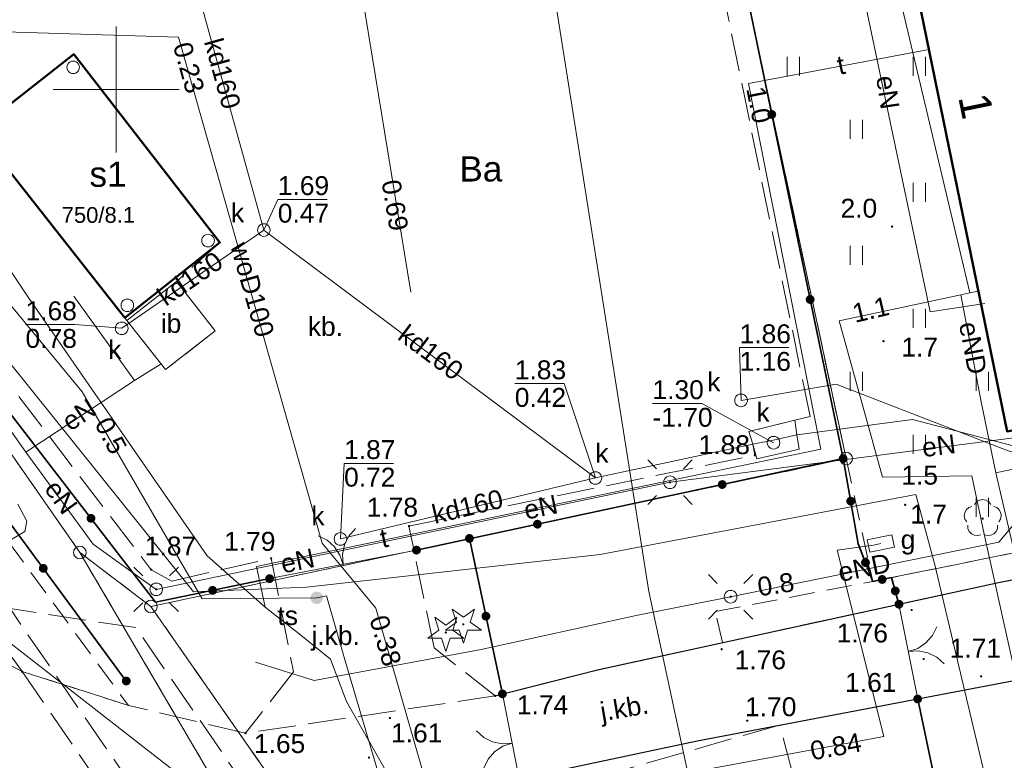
# Model space of a CAD drawing. Extents: x 5479252 to 5479673, y 5984576 to 5984875.
# Tile 18 of 36: x 5479396 to 5479435, y 5984723 to 5984753. Entities that reach past the tile are written whole.
import ezdxf
from ezdxf.enums import TextEntityAlignment as Align

# ---------------------------------------------------------------- set-up
doc = ezdxf.new("R2010")
doc.units = 0
for name, pattern in [('PRZER1-1', [1, 0.5, -0.5]), ('PRZER2-1', [1.5, 1, -0.5]), ('PRZER3-1', [2, 1.5, -0.5])]:
    doc.linetypes.add(name, pattern=pattern)
doc.layers.get('0').update_dxf_attribs({"linetype": 'CONTINUOUS'})
for name, color, linetype, lineweight in [('GEPADR_O', 7, 'CONTINUOUS', 18), ('GEPIPP', 7, 'CONTINUOUS', 18), ('GEPPGD', 7, 'CONTINUOUS', 18), ('GESBZO', 7, 'CONTINUOUS', 50), ('GESBZO_O', 7, 'CONTINUOUS', 50), ('GESDZI', 7, 'CONTINUOUS', 18), ('GESOZN', 7, 'CONTINUOUS', 18), ('GSLKBR', 7, 'CONTINUOUS', 18), ('GSLKOG', 7, 'CONTINUOUS', 35), ('GSLKRW', 7, 'CONTINUOUS', 25), ('GSPWPN', 7, 'CONTINUOUS', 13), ('GSPWPN_O', 7, 'CONTINUOUS', 13), ('GSPWPS', 7, 'CONTINUOUS', 13), ('GSPWPS_O', 7, 'CONTINUOUS', 13), ('GSSIIN', 7, 'CONTINUOUS', 18), ('GSSIIN_O', 7, 'CONTINUOUS', 18), ('GSSKOA', 7, 'CONTINUOUS', 18), ('GSSKOA_O', 7, 'CONTINUOUS', 18), ('GSSKOD', 7, 'CONTINUOUS', 18), ('GSSOTW', 7, 'CONTINUOUS', 18), ('GSSOTW_O', 7, 'CONTINUOUS', 18), ('GSSUTR', 7, 'CONTINUOUS', 18), ('GUPELA', 7, 'CONTINUOUS', 18), ('GUPIWZ', 7, 'CONTINUOUS', 18), ('GUPIWZ_O', 7, 'CONTINUOUS', 18), ('GUPPRZ_O', 7, 'CONTINUOUS', 18), ('GUSIKP', 7, 'CONTINUOUS', 18)]:
    doc.layers.add(name, color=color, linetype=linetype, lineweight=lineweight)
for name, color, linetype, lineweight, true_color in [('GESUZY', 7, 'CONTINUOUS', 18, 0x008000), ('GESUZY_O', 7, 'CONTINUOUS', 18, 0x008000), ('GSPRDI', 7, 'CONTINUOUS', 18, 0x008000), ('GSPRDL', 7, 'CONTINUOUS', 18, 0x008000), ('GULEPR', 1, 'CONTINUOUS', 18, 0xff0000), ('GULEPR_O', 1, 'CONTINUOUS', 18, 0xff0000), ('GULGPR', 7, 'CONTINUOUS', 18, 0xbfbf00), ('GULKPR', 7, 'CONTINUOUS', 18, 0x803300), ('GULKPR_O', 7, 'CONTINUOUS', 18, 0x803300), ('GULTPR', 7, 'CONTINUOUS', 18, 0xff9100), ('GULTPR_O', 7, 'CONTINUOUS', 18, 0xff9100), ('GULWPR', 5, 'CONTINUOUS', 18, 0x0000ff), ('GULWPR_O', 5, 'CONTINUOUS', 18, 0x0000ff), ('GUPGSG', 7, 'CONTINUOUS', 18, 0xbfbf00), ('GUPGSG_O', 7, 'CONTINUOUS', 18, 0xbfbf00), ('GUPKSD', 7, 'CONTINUOUS', 18, 0x803300), ('GUPKSD_O', 7, 'CONTINUOUS', 18, 0x803300), ('GUPTST', 7, 'CONTINUOUS', 18, 0xff9100), ('GUPTST_O', 7, 'CONTINUOUS', 18, 0xff9100), ('Ramka sekcyjna', 7, 'CONTINUOUS', 18, 0xa5007c)]:
    doc.layers.add(name, color=color, linetype=linetype, lineweight=lineweight, true_color=true_color)
doc.styles.add('Arial', font='arial.ttf')

# ---------------------------------------------------------------- blocks, each defined once
blk = doc.blocks.new('GSPRDI1')
blk.add_hatch(color=0).paths.add_polyline_path([(0, -0.045), (0.013906, -0.042798), (0.02645, -0.036406), (0.036406, -0.02645), (0.042798, -0.013906), (0.045, 0), (0.042798, 0.013906), (0.036406, 0.02645), (0.02645, 0.036406), (0.013906, 0.042798), (0, 0.045), (-0.013906, 0.042798), (-0.02645, 0.036406), (-0.036406, 0.02645), (-0.042798, 0.013906), (-0.045, 0), (-0.042798, -0.013906), (-0.036406, -0.02645), (-0.02645, -0.036406), (-0.013906, -0.042798)])
at = {"color": 0}
blk.add_lwpolyline([(0.272471, 0.088531), (0.713338, -0.231778), (0.168396, -0.231778), (0, -0.750048), (-0.168396, -0.231778), (-0.713338, -0.231778), (-0.272471, 0.088531), (-0.440867, 0.606801), (0, 0.286493), (0.440867, 0.606801)], close=True, dxfattribs=at)
blk = doc.blocks.new('GSPRDL1')
blk.add_hatch(color=0).paths.add_polyline_path([(0, -0.045), (0.013906, -0.042798), (0.02645, -0.036406), (0.036406, -0.02645), (0.042798, -0.013906), (0.045, 0), (0.042798, 0.013906), (0.036406, 0.02645), (0.02645, 0.036406), (0.013906, 0.042798), (0, 0.045), (-0.013906, 0.042798), (-0.02645, 0.036406), (-0.036406, 0.02645), (-0.042798, 0.013906), (-0.045, 0), (-0.042798, -0.013906), (-0.036406, -0.02645), (-0.02645, -0.036406), (-0.013906, -0.042798)])
at = {"color": 0}
for points in [[(-0.635969, -0.134326), (-0.70458, -0.024001), (-0.731429, 0.103115), (-0.713292, 0.231763), (-0.652348, 0.346501), (-0.55591, 0.433559), (-0.435555, 0.482485)], [(-0.324277, 0.563333), (-0.240553, 0.662679), (-0.127956, 0.727494), (0, 0.75), (0.127956, 0.727494), (0.240553, 0.662679), (0.324277, 0.563333)], [(0.435555, 0.482485), (0.55591, 0.433559), (0.652348, 0.346501), (0.713292, 0.231763), (0.731429, 0.103115), (0.70458, -0.024001), (0.635969, -0.134326)], [(-0.068773, -0.646351), (-0.194901, -0.677512), (-0.324092, -0.663766), (-0.440839, -0.606763), (-0.531129, -0.513345), (-0.584125, -0.394725), (-0.593465, -0.265141)], [(0.593465, -0.265141), (0.584125, -0.394725), (0.531129, -0.513345), (0.440839, -0.606763), (0.324092, -0.663766), (0.194901, -0.677512), (0.068773, -0.646351)]]:
    blk.add_lwpolyline(points, dxfattribs=at)
blk = doc.blocks.new('GUPGSG1')
at = {"color": 0}
blk.add_lwpolyline([(-0.5, -0.25), (-0.5, 0.25), (0.5, 0.25), (0.5, -0.25)], close=True, dxfattribs=at)
blk = doc.blocks.new('GUPKSD1_1')
at = {"color": 0}
blk.add_lwpolyline([(0, 0.25), (0.064705, 0.241481), (0.125, 0.216506), (0.176777, 0.176777), (0.216506, 0.125), (0.241481, 0.064705), (0.25, 0), (0.241481, -0.064705), (0.216506, -0.125), (0.176777, -0.176777), (0.125, -0.216506), (0.064705, -0.241481), (0, -0.25), (-0.064705, -0.241481), (-0.125, -0.216506), (-0.176777, -0.176777), (-0.216506, -0.125), (-0.241481, -0.064705), (-0.25, 0), (-0.241481, 0.064705), (-0.216506, 0.125), (-0.176777, 0.176777), (-0.125, 0.216506), (-0.064705, 0.241481)], close=True, dxfattribs=at)
blk = doc.blocks.new('GUPIWZ1_1')
at = {"color": 0}
blk.add_lwpolyline([(0, 0.25), (0.064705, 0.241481), (0.125, 0.216506), (0.176777, 0.176777), (0.216506, 0.125), (0.241481, 0.064705), (0.25, 0), (0.241481, -0.064705), (0.216506, -0.125), (0.176777, -0.176777), (0.125, -0.216506), (0.064705, -0.241481), (0, -0.25), (-0.064705, -0.241481), (-0.125, -0.216506), (-0.176777, -0.176777), (-0.216506, -0.125), (-0.241481, -0.064705), (-0.25, 0), (-0.241481, 0.064705), (-0.216506, 0.125), (-0.176777, 0.176777), (-0.125, 0.216506), (-0.064705, 0.241481)], close=True, dxfattribs=at)
blk = doc.blocks.new('GUPTST1')
blk.add_hatch(color=0).paths.add_polyline_path([(-0.25, 0), (-0.241481, -0.064705), (-0.216506, -0.125), (-0.176777, -0.176777), (-0.125, -0.216506), (-0.064705, -0.241481), (0, -0.25), (0.064705, -0.241481), (0.125, -0.216506), (0.176777, -0.176777), (0.216506, -0.125), (0.241481, -0.064705), (0.25, 0), (0.241481, 0.064705), (0.216506, 0.125), (0.176777, 0.176777), (0.125, 0.216506), (0.064705, 0.241481), (0, 0.25), (-0.064705, 0.241481), (-0.125, 0.216506), (-0.176777, 0.176777), (-0.216506, 0.125), (-0.241481, 0.064705)])
blk = doc.blocks.new('GEPPGD1_1')
at = {"color": 0}
blk.add_lwpolyline([(0, 0.25), (0.077254, 0.237764), (0.146946, 0.202254), (0.202254, 0.146946), (0.237764, 0.077254), (0.25, 0), (0.237764, -0.077254), (0.202254, -0.146946), (0.146946, -0.202254), (0.077254, -0.237764), (0, -0.25), (-0.077254, -0.237764), (-0.146946, -0.202254), (-0.202254, -0.146946), (-0.237764, -0.077254), (-0.25, 0), (-0.237764, 0.077254), (-0.202254, 0.146946), (-0.146946, 0.202254), (-0.077254, 0.237764)], close=True, dxfattribs=at)
blk = doc.blocks.new('GSPWPS1')
blk.add_hatch(color=0).paths.add_polyline_path([(-0.045, 0), (-0.043467, -0.011647), (-0.038971, -0.0225), (-0.03182, -0.03182), (-0.0225, -0.038971), (-0.011647, -0.043467), (0, -0.045), (0.011647, -0.043467), (0.0225, -0.038971), (0.03182, -0.03182), (0.038971, -0.0225), (0.043467, -0.011647), (0.045, 0), (0.043467, 0.011647), (0.038971, 0.0225), (0.03182, 0.03182), (0.0225, 0.038971), (0.011647, 0.043467), (0, 0.045), (-0.011647, 0.043467), (-0.0225, 0.038971), (-0.03182, 0.03182), (-0.038971, 0.0225), (-0.043467, 0.011647)])
blk = doc.blocks.new('GSPWPN1')
blk.add_hatch(color=0).paths.add_polyline_path([(-0.045, 0), (-0.043467, -0.011647), (-0.038971, -0.0225), (-0.03182, -0.03182), (-0.0225, -0.038971), (-0.011647, -0.043467), (0, -0.045), (0.011647, -0.043467), (0.0225, -0.038971), (0.03182, -0.03182), (0.038971, -0.0225), (0.043467, -0.011647), (0.045, 0), (0.043467, 0.011647), (0.038971, 0.0225), (0.03182, 0.03182), (0.0225, 0.038971), (0.011647, 0.043467), (0, 0.045), (-0.011647, 0.043467), (-0.0225, 0.038971), (-0.03182, 0.03182), (-0.038971, 0.0225), (-0.043467, 0.011647)])
blk = doc.blocks.new('GSLKOG1')
blk.add_hatch(color=0).paths.add_polyline_path([(-0.175, 0), (-0.169037, -0.045293), (-0.151554, -0.0875), (-0.123744, -0.123744), (-0.0875, -0.151554), (-0.045293, -0.169037), (0, -0.175), (0.045293, -0.169037), (0.0875, -0.151554), (0.123744, -0.123744), (0.151554, -0.0875), (0.169037, -0.045293), (0.175, 0), (0.169037, 0.045293), (0.151554, 0.0875), (0.123744, 0.123744), (0.0875, 0.151554), (0.045293, 0.169037), (0, 0.175), (-0.045293, 0.169037), (-0.0875, 0.151554), (-0.123744, 0.123744), (-0.151554, 0.0875), (-0.169037, 0.045293)])
blk = doc.blocks.new('KOLO')
blk.add_hatch(color=0).paths.add_polyline_path([(-0.175, 0), (-0.169037, -0.045293), (-0.151554, -0.0875), (-0.123744, -0.123744), (-0.0875, -0.151554), (-0.045293, -0.169037), (0, -0.175), (0.045293, -0.169037), (0.0875, -0.151554), (0.123744, -0.123744), (0.151554, -0.0875), (0.169037, -0.045293), (0.175, 0), (0.169037, 0.045293), (0.151554, 0.0875), (0.123744, 0.123744), (0.0875, 0.151554), (0.045293, 0.169037), (0, 0.175), (-0.045293, 0.169037), (-0.0875, 0.151554), (-0.123744, 0.123744), (-0.151554, 0.0875), (-0.169037, 0.045293)])
blk = doc.blocks.new('GSLKBR1')
at = {"color": 0}
for points in [[(1.299038, 0.75), (1.06066, 0.43934), (0.75, 0.200962), (0.388229, 0.051111), (0, 0)], [(0, 0), (0.388229, -0.051111), (0.75, -0.200962), (1.06066, -0.43934), (1.299038, -0.75)]]:
    blk.add_lwpolyline(points, dxfattribs=at)
blk = doc.blocks.new('GUPELA1')
at = {"color": 0}
blk.add_lwpolyline([(0, 0.25), (0.064705, 0.241481), (0.125, 0.216506), (0.176777, 0.176777), (0.216506, 0.125), (0.241481, 0.064705), (0.25, 0), (0.241481, -0.064705), (0.216506, -0.125), (0.176777, -0.176777), (0.125, -0.216506), (0.064705, -0.241481), (0, -0.25), (-0.064705, -0.241481), (-0.125, -0.216506), (-0.176777, -0.176777), (-0.216506, -0.125), (-0.241481, -0.064705), (-0.25, 0), (-0.241481, 0.064705), (-0.216506, 0.125), (-0.176777, 0.176777), (-0.125, 0.216506), (-0.064705, 0.241481)], close=True, dxfattribs=at)
blk = doc.blocks.new('GUPELA2')
blk.add_hatch(color=0).paths.add_polyline_path([(-0.001087, 0.044987), (0.011881, 0.043403), (0.021281, 0.03965), (0.030065, 0.033482), (0.038133, 0.023893), (0.043117, 0.012881), (0.044986, 0.001113), (0.044323, -0.007777), (0.040557, -0.019497), (0.033417, -0.030138), (0.024849, -0.037517), (0.013788, -0.042836), (0.002013, -0.044955), (-0.00982, -0.043916), (-0.020466, -0.040077), (-0.029541, -0.033946), (-0.036867, -0.025804), (-0.04187, -0.01649), (-0.04461, -0.005909), (-0.044532, 0.006476), (-0.041285, 0.017903), (-0.034764, 0.028574), (-0.024479, 0.03776), (-0.013449, 0.042943)])
at = {"color": 0}
for points in [[(-0.883883, 0.883883), (-0.53033, 0.53033)], [(0.883883, 0.883883), (0.53033, 0.53033)], [(-0.883883, -0.883883), (-0.53033, -0.53033)], [(0.883883, -0.883883), (0.53033, -0.53033)]]:
    blk.add_lwpolyline(points, dxfattribs=at)
blk = doc.blocks.new('GEPIPP1')
at = {"color": 0}
blk.add_lwpolyline([(0, 0.25), (0.064705, 0.241481), (0.125, 0.216506), (0.176777, 0.176777), (0.216506, 0.125), (0.241481, 0.064705), (0.25, 0), (0.241481, -0.064705), (0.216506, -0.125), (0.176777, -0.176777), (0.125, -0.216506), (0.064705, -0.241481), (0, -0.25), (-0.064705, -0.241481), (-0.125, -0.216506), (-0.176777, -0.176777), (-0.216506, -0.125), (-0.241481, -0.064705), (-0.25, 0), (-0.241481, 0.064705), (-0.216506, 0.125), (-0.176777, 0.176777), (-0.125, 0.216506), (-0.064705, 0.241481)], close=True, dxfattribs=at)
blk = doc.blocks.new('GSSUTR1')
at = {"color": 0}
for points in [[(-0.25666, 0.36165), (-0.25666, -0.38835)], [(0.24334, -0.38835), (0.24334, 0.36165)]]:
    blk.add_lwpolyline(points, dxfattribs=at)

msp = doc.modelspace()

# ---------------------------------------------------------------- linework, layer by layer
at = {"layer": 'GESBZO', "color": 18, "linetype": 'Continuous', "lineweight": 50, "true_color": 0x0a0909, "elevation": 10.18}
for points in [[(5479440.32, 5984759.06), (5479444.58, 5984738.33), (5479435.36, 5984736.43), (5479429.96, 5984762.78), (5479439.18, 5984764.67)], [(5479394.47, 5984748.38), (5479398.32, 5984751.4), (5479404.12, 5984743.93), (5479400.34, 5984740.94)]]:
    msp.add_lwpolyline(points, close=True, dxfattribs=at)
at = {"layer": 'GESDZI', "color": 7, "linetype": 'Continuous', "lineweight": 18, "elevation": 10.22}
for points in [[(5479273.762, 5984868.57), (5479320.29, 5984807.58), (5479327.4, 5984798.78), (5479371.87, 5984740.74), (5479381.2, 5984727.47), (5479386.65, 5984719.71), (5479389.33, 5984715.73), (5479400.95, 5984692.74), (5479407, 5984674.47), (5479410.75, 5984650.74), (5479427.24, 5984651.75), (5479434.07, 5984654.6), (5479423.55, 5984689.01), (5479398.56, 5984731.62), (5479385.3, 5984750.66), (5479340.75, 5984808.64), (5479333.8, 5984817.55), (5479294.424, 5984868.57)], [(5479294.827, 5984868.57), (5479333.8, 5984817.55), (5479340.75, 5984808.64), (5479385.3, 5984750.66), (5479398.56, 5984731.62), (5479401.38, 5984729.48), (5479428.97, 5984735.35), (5479418.42, 5984784.61), (5479593.87, 5984758.28), (5479609.91, 5984691.17), (5479671.413, 5984704.239)]]:
    msp.add_lwpolyline(points, dxfattribs=at)
for points in [[(5479609.91, 5984691.17), (5479593.87, 5984758.28), (5479418.42, 5984784.61), (5479428.97, 5984735.35), (5479401.38, 5984729.48), (5479424.55, 5984696.25), (5479434.07, 5984654.6)], [(5479424.55, 5984696.25), (5479401.38, 5984729.48), (5479398.56, 5984731.62), (5479423.55, 5984689.01), (5479434.07, 5984654.6)]]:
    msp.add_lwpolyline(points, close=True, dxfattribs=at)
at = {"layer": 'GESOZN', "color": 7, "linetype": 'Continuous', "lineweight": 18, "elevation": 10.1}
msp.add_lwpolyline([(5479294.827, 5984868.57), (5479333.8, 5984817.55), (5479340.75, 5984808.64), (5479385.3, 5984750.66), (5479398.56, 5984731.62), (5479401.38, 5984729.48), (5479424.55, 5984696.25), (5479434.07, 5984654.6), (5479444.46, 5984645.11), (5479448.686, 5984575.772)], dxfattribs=at)
at = {"layer": 'GESUZY', "color": 96, "linetype": 'PRZER1-1', "lineweight": 18, "true_color": 0x008000, "elevation": 10.08}
msp.add_lwpolyline([(5479270.86, 5984868.57), (5479272.39, 5984866.58), (5479287, 5984847.58), (5479334.11, 5984786.33), (5479368.08, 5984739.57), (5479377.78, 5984726.22), (5479383.9, 5984717.81), (5479394.81, 5984702.78), (5479405.9, 5984676.03), (5479409.718, 5984656.12), (5479410.75, 5984650.74), (5479427.24, 5984651.75), (5479434.07, 5984654.6), (5479423.55, 5984689.01), (5479398.56, 5984731.62), (5479385.3, 5984750.66), (5479382.41, 5984754.43), (5479340.75, 5984808.64), (5479333.8, 5984817.55), (5479329.027, 5984823.798), (5479294.827, 5984868.57)], dxfattribs=at)
for points in [[(5479609.91, 5984691.17), (5479593.87, 5984758.28), (5479487.419, 5984774.255), (5479418.42, 5984784.61), (5479423.04, 5984763.03), (5479428.97, 5984735.35), (5479401.38, 5984729.48), (5479424.55, 5984696.25), (5479434.07, 5984654.6)], [(5479382.41, 5984754.43), (5479423.04, 5984763.03), (5479428.97, 5984735.35), (5479401.38, 5984729.48), (5479398.56, 5984731.62), (5479385.3, 5984750.66)], [(5479424.55, 5984696.25), (5479401.38, 5984729.48), (5479398.56, 5984731.62), (5479423.55, 5984689.01), (5479434.07, 5984654.6)]]:
    msp.add_lwpolyline(points, close=True, dxfattribs=at)
at = {"layer": 'GSLKBR', "color": 7, "linetype": 'Continuous', "lineweight": 18, "elevation": 10.18}
for points in [[(5479411.919, 5984731.716), (5479406.089, 5984730.586)], [(5479431.809, 5984725.807), (5479431.067, 5984729.569)], [(5479415.33, 5984726.01), (5479416.1, 5984722.1)]]:
    msp.add_lwpolyline(points, dxfattribs=at)
at = {"layer": 'GSLKOG', "color": 7, "linetype": 'Continuous', "lineweight": 35, "elevation": 10.18}
for points in [[(5479359.67, 5984801.45), (5479357.61, 5984783.67), (5479375.15, 5984760.57), (5479389.368, 5984741.508), (5479400.4, 5984726.52)], [(5479431.067, 5984729.569), (5479430.774, 5984730.627), (5479430.025, 5984730.474), (5479429.45, 5984731.97), (5479428.851, 5984735.35), (5479423.19, 5984762.669), (5479418.42, 5984784.61), (5479416.296, 5984794.53), (5479437.056, 5984792.198), (5479455.023, 5984790.154), (5479480.189, 5984787.303), (5479510.472, 5984784.197)], [(5479649.722, 5984784.393), (5479652.802, 5984768.298), (5479656.851, 5984747.088), (5479660.404, 5984728.044), (5479664.55, 5984707.111), (5479655.365, 5984705.412), (5479655.826, 5984703.301), (5479649.434, 5984702.226), (5479649.107, 5984704.107), (5479621.936, 5984698.962), (5479600.312, 5984694.73), (5479579.954, 5984690.641), (5479554.53, 5984685.746), (5479528.5, 5984680.448), (5479504.371, 5984675.524), (5479488.009, 5984672.097), (5479485.425, 5984671.551), (5479460.058, 5984666.483), (5479444.82, 5984663.36), (5479442.839, 5984671.983), (5479438.664, 5984692.484), (5479434.46, 5984713.187), (5479431.809, 5984725.807)], [(5479406.089, 5984730.586), (5479401.562, 5984729.653), (5479382.71, 5984754.126), (5479423.19, 5984762.669)], [(5479428.851, 5984735.35), (5479411.919, 5984731.716)], [(5479414.02, 5984732.18), (5479415.33, 5984726.01)]]:
    msp.add_lwpolyline(points, dxfattribs=at)
at = {"layer": 'GSLKRW', "color": 7, "linetype": 'Continuous', "lineweight": 25, "elevation": 10.18}
msp.add_lwpolyline([(5479415.04, 5984725.93), (5479419.106, 5984726.968), (5479435.023, 5984730.429), (5479441.912, 5984731.787), (5479446.052, 5984733.789), (5479446.397, 5984737.334), (5479446.424, 5984737.721), (5479444.57, 5984746.583), (5479442.08, 5984759.418)], dxfattribs=at)
msp.add_lwpolyline([(5479424.718, 5984655.472), (5479423.021, 5984664.977), (5479422.24, 5984668.707), (5479419.797, 5984680.901), (5479415.566, 5984691.784), (5479409.887, 5984703.82), (5479407.105, 5984707.236), (5479404.705, 5984710.536), (5479403.813, 5984711.925), (5479403.681, 5984713.743), (5479404.011, 5984715.66), (5479404.684, 5984717.347), (5479405.423, 5984718.252, -0.189425), (5479410.415, 5984721.455), (5479423.059, 5984724.142), (5479444.185, 5984728.163), (5479448.885, 5984729.13), (5479452.482, 5984728.655), (5479458.489, 5984725.872), (5479461.883, 5984720.884)], format="xyb", dxfattribs=at)
at = {"layer": 'GSSIIN', "color": 7, "linetype": 'Continuous', "lineweight": 18, "elevation": 10.18}
msp.add_lwpolyline([(5479400.43, 5984740.83), (5479402.39, 5984742.38), (5479403.93, 5984740.42), (5479401.96, 5984738.88)], close=True, dxfattribs=at)
at = {"layer": 'GSSKOA', "color": 7, "linetype": 'PRZER3-1', "lineweight": 18, "elevation": 10.18}
msp.add_lwpolyline([(5479458.03, 5984772.18, 0.10056), (5479456.062, 5984766.999), (5479455.542, 5984761.999), (5479455.089, 5984761.614), (5479454.388, 5984761.433), (5479454.134, 5984761.867), (5479450.018, 5984761.031), (5479442.08, 5984759.418), (5479444.57, 5984746.583), (5479446.424, 5984737.721), (5479446.397, 5984737.334), (5479446.052, 5984733.789), (5479441.912, 5984731.787), (5479435.023, 5984730.429), (5479419.106, 5984726.968), (5479415.04, 5984725.93), (5479405.13, 5984724.45), (5479400.485, 5984725.551), (5479396.266, 5984726.897), (5479404.011, 5984715.66)], format="xyb", dxfattribs=at)
for points in [[(5479415.04, 5984725.93), (5479412.62, 5984727.84), (5479411.62, 5984732.67)], [(5479406.15, 5984731.39), (5479407.04, 5984726.88), (5479405.13, 5984724.45)], [(5479392.01, 5984729.156), (5479396.266, 5984726.897), (5479404.011, 5984715.66), (5479403.681, 5984713.743), (5479403.813, 5984711.925), (5479404.705, 5984710.536), (5479403.548, 5984709.975), (5479410.208, 5984696.357), (5479416.521, 5984681.682), (5479422.405, 5984664.065), (5479424.718, 5984655.472), (5479425.721, 5984651.657), (5479419.208, 5984651.258), (5479414.398, 5984668.08), (5479409.887, 5984680.772), (5479400.417, 5984701.892), (5479393.278, 5984715.675)], [(5479410.415, 5984721.455), (5479423.059, 5984724.142), (5479444.185, 5984728.163), (5479448.885, 5984729.13), (5479452.482, 5984728.655), (5479458.489, 5984725.872), (5479461.883, 5984720.884)]]:
    msp.add_lwpolyline(points, dxfattribs=at)
at = {"layer": 'GSSKOD', "color": 7, "linetype": 'PRZER2-1', "lineweight": 18, "elevation": 10.18}
for points in [[(5479396.266, 5984726.897), (5479391.584, 5984733.476), (5479382.376, 5984745.919), (5479378.45, 5984751.213), (5479368.235, 5984764.584), (5479362.093, 5984772.797), (5479352.59, 5984785.286), (5479345.09, 5984795.297), (5479337.081, 5984805.817), (5479334.492, 5984808.962), (5479336.006, 5984810.994), (5479336.66, 5984809.84), (5479342.559, 5984802.663), (5479350.342, 5984792.255), (5479356.269, 5984784.631), (5479365.455, 5984772.617), (5479374.788, 5984760.4), (5479384.731, 5984747.029), (5479394.844, 5984733.251), (5479400.485, 5984725.551)], [(5479424.064, 5984728.046), (5479423.78, 5984729.278), (5479430.025, 5984730.474), (5479440.378, 5984732.578), (5479439.492, 5984736.46), (5479446.424, 5984737.721), (5479446.397, 5984737.334), (5479441.068, 5984736.112), (5479441.912, 5984731.787), (5479435.023, 5984730.429), (5479431.067, 5984729.569)]]:
    msp.add_lwpolyline(points, close=True, dxfattribs=at)
at = {"layer": 'GSSOTW', "color": 7, "linetype": 'PRZER3-1', "lineweight": 18, "elevation": 10.18}
for points in [[(5479422.43, 5984761.93), (5479383.99, 5984753.71), (5479401.39, 5984730.94), (5479402.21, 5984730.49), (5479406.15, 5984731.39)], [(5479411.62, 5984732.67), (5479425.35, 5984735.48), (5479425.27, 5984735.92), (5479425.11, 5984736.42), (5479426.93, 5984736.87), (5479427.54, 5984737.02), (5479422.43, 5984761.93)]]:
    msp.add_lwpolyline(points, dxfattribs=at)
for points in [[(5479403.93, 5984740.42), (5479401.96, 5984738.88), (5479400.43, 5984740.83), (5479400.34, 5984740.94), (5479394.47, 5984748.38), (5479398.32, 5984751.4), (5479404.12, 5984743.93), (5479402.39, 5984742.38)], [(5479405.987, 5984718.953), (5479411.23, 5984717.32), (5479414.24, 5984711.69), (5479420.8, 5984699.13), (5479429.72, 5984684.56), (5479430.57, 5984678.62), (5479429.07, 5984673.43), (5479431.01, 5984665.44), (5479434.25, 5984660.66), (5479442.01, 5984661.82), (5479440.1, 5984665.76), (5479436.64, 5984666.54), (5479434.93, 5984669.35), (5479433.54, 5984673.78), (5479431.58, 5984685.82), (5479426.22, 5984700.66), (5479426.71, 5984706.8), (5479428.38, 5984717.01), (5479426.332, 5984724.771)]]:
    msp.add_lwpolyline(points, close=True, dxfattribs=at)
at = {"layer": 'GSSUTR', "color": 7, "linetype": 'PRZER2-1', "lineweight": 18, "elevation": 10.1}
msp.add_lwpolyline([(5479396.266, 5984726.897), (5479392.01, 5984729.156), (5479385.466, 5984738.477), (5479376.046, 5984750.97), (5479362.66, 5984768.389), (5479349.01, 5984786.435), (5479341.206, 5984796.975), (5479333.831, 5984806.568), (5479334.492, 5984808.962), (5479337.081, 5984805.817), (5479345.09, 5984795.297), (5479352.59, 5984785.286), (5479362.093, 5984772.797), (5479368.235, 5984764.584), (5479378.45, 5984751.213), (5479382.376, 5984745.919), (5479391.584, 5984733.476)], close=True, dxfattribs=at)
for points in [[(5479444.516, 5984770.549), (5479433.832, 5984767.884), (5479422.663, 5984765.093), (5479423.19, 5984762.669), (5479425.304, 5984752.469), (5479428.97, 5984735.35), (5479430.025, 5984730.474), (5479430.774, 5984730.627), (5479440.378, 5984732.578)], [(5479435.36, 5984736.43), (5479429.96, 5984762.78), (5479439.18, 5984764.67)]]:
    msp.add_lwpolyline(points, dxfattribs=at)
at = {"layer": 'GULEPR', "color": 1, "linetype": 'Continuous', "lineweight": 18, "true_color": 0xff0000, "elevation": 10.14}
for points in [[(5479294.48, 5984868.57), (5479313.62, 5984844.51), (5479319.33, 5984838.04), (5479321.66, 5984837.99), (5479337.53, 5984818.34), (5479342.75, 5984809.93), (5479343.93, 5984807.31), (5479356.13, 5984791.47), (5479359.41, 5984787.93), (5479366.27, 5984779.39), (5479386.25, 5984751), (5479403.07, 5984730.06), (5479407.56, 5984730.25), (5479419.21, 5984731.54), (5479431.73, 5984733.93), (5479432.49, 5984731.13), (5479433.75, 5984725.83), (5479435.65, 5984717.82), (5479437.97, 5984714.16)], [(5479433.876, 5984741.927), (5479432.892, 5984746.111), (5479429.6, 5984759.96), (5479428.62, 5984764.973), (5479428.34, 5984772.617), (5479428.144, 5984783.09), (5479427.64, 5984793.703), (5479416.719, 5984795.355), (5479408.962, 5984796.503), (5479402.298, 5984797.959), (5479390.229, 5984800.704)], [(5479432.46, 5984773.92), (5479428.14, 5984764.58), (5479428.02, 5984761.55), (5479432.31, 5984741.18), (5479434.47, 5984741.5)], [(5479401.59, 5984757.88), (5479386.05, 5984754.48), (5479383.55, 5984753.94), (5479396.41, 5984735.6)], [(5479400.73, 5984738.45), (5479398.32, 5984741.8)], [(5479442.866, 5984717.565), (5479443.423, 5984713.326), (5479438.588, 5984712.971), (5479436.59, 5984722.697), (5479434.443, 5984732.349), (5479433.958, 5984734.664), (5479430.411, 5984734.608), (5479428.694, 5984740.824), (5479433.528, 5984741.853)], [(5479433.528, 5984741.853), (5479433.876, 5984741.927)], [(5479433.528, 5984741.853), (5479434.325, 5984737.596), (5479434.91, 5984734.778)], [(5479433.876, 5984741.927), (5479434.218, 5984742)], [(5479400.73, 5984738.45), (5479401.78, 5984739.11)], [(5479396.41, 5984735.6), (5479400.73, 5984738.45)], [(5479421.98, 5984734.41), (5479438.5, 5984736.55), (5479439.28, 5984736.64)], [(5479396.41, 5984735.6), (5479399.09, 5984731.95), (5479401.59, 5984730.16)], [(5479437.768, 5984735.395), (5479434.91, 5984734.778)], [(5479405.531, 5984727.271), (5479407.864, 5984726.543), (5479414.492, 5984727.775), (5479420.634, 5984729.119), (5479424.386, 5984729.866), (5479435.027, 5984732.032), (5479436.016, 5984733.208), (5479436.408, 5984734.72), (5479437.914, 5984735.014)], [(5479434.91, 5984734.778), (5479436.234, 5984729.103), (5479438.208, 5984720.194), (5479438.85, 5984716.69)], [(5479411.75, 5984732.28), (5479421.98, 5984734.41)], [(5479396.1, 5984733.54), (5479396.46, 5984732.86), (5479396.38, 5984732.45), (5479393.65, 5984730.85)], [(5479401.59, 5984730.16), (5479411.75, 5984732.28)]]:
    msp.add_lwpolyline(points, dxfattribs=at)
at = {"layer": 'GULGPR', "color": 52, "linetype": 'Continuous', "lineweight": 18, "true_color": 0xbfbf00, "elevation": 10.14}
for points in [[(5479439.43, 5984655.715), (5479435.468, 5984672.679), (5479413.012, 5984711.418), (5479407.66, 5984718.66), (5479407.407, 5984718.976), (5479393.592, 5984729.736), (5479337.954, 5984803.102), (5479327.447, 5984816.767), (5479287.868, 5984868.57)], [(5479407.66, 5984718.66), (5479411.49, 5984720.8), (5479430.46, 5984724.32), (5479428.61, 5984731.71), (5479430.06, 5984731.91), (5479430.349, 5984731.976)]]:
    msp.add_lwpolyline(points, dxfattribs=at)
at = {"layer": 'GULGPR', "color": 52, "linetype": 'PRZER3-1', "lineweight": 18, "true_color": 0xbfbf00, "elevation": 10.14}
msp.add_lwpolyline([(5479435.66, 5984671.51), (5479432.46, 5984684.35), (5479425.58, 5984688.49), (5479418.36, 5984703.11), (5479415.46, 5984708.04), (5479409.56, 5984716.5), (5479407.59, 5984718.78), (5479400.78, 5984728.64), (5479393.81, 5984729.69), (5479382.32, 5984745.27), (5479366.01, 5984766.94), (5479348.26, 5984790.41), (5479334.55, 5984808.07), (5479330.6, 5984813.19), (5479312.45, 5984836.81), (5479294.48, 5984860.25), (5479288.101, 5984868.57)], dxfattribs=at)
at = {"layer": 'GULKPR', "color": 36, "linetype": 'Continuous', "lineweight": 18, "true_color": 0x803300, "elevation": 10.14}
for points in [[(5479495.734, 5984763.285), (5479476.77, 5984765.354), (5479470.123, 5984773.713), (5479448.831, 5984771.694), (5479433.31, 5984770.183), (5479415.611, 5984765.011), (5479421.139, 5984730.075), (5479427.247, 5984701.638), (5479431.282, 5984683.379), (5479437.397, 5984655.292)], [(5479405.86, 5984744.42), (5479402.43, 5984756.8), (5479403.36, 5984757.43)], [(5479400.22, 5984740.52), (5479405.86, 5984744.42)], [(5479405.86, 5984744.42), (5479419.02, 5984734.58)], [(5479424.8, 5984737.66), (5479428.58, 5984738.31), (5479435.4, 5984735.66), (5479446.72, 5984732.947)], [(5479446.72, 5984732.947), (5479431.6, 5984736.9), (5479427.011, 5984736.286), (5479426.145, 5984736.099), (5479425.27, 5984735.92), (5479419.02, 5984734.58)], [(5479419.02, 5984734.58), (5479408.9, 5984732.16)]]:
    msp.add_lwpolyline(points, dxfattribs=at)
at = {"layer": 'GULTPR', "color": 30, "linetype": 'Continuous', "lineweight": 18, "true_color": 0xff9100, "elevation": 10.14}
for points in [[(5479433.826, 5984654.498), (5479432.46, 5984658.51), (5479432.02, 5984669.31), (5479429.98, 5984679.7), (5479426.33, 5984688.78), (5479411.55, 5984718.99), (5479409.09, 5984727.32), (5479408.35, 5984729.9), (5479407.96, 5984729.82), (5479403.41, 5984729.78), (5479398.65, 5984738), (5479387.23, 5984751.82), (5479381.25, 5984758.71), (5479364.38, 5984780.56), (5479356.57, 5984790.52), (5479354.75, 5984793.61), (5479351.29, 5984798.32), (5479346.66, 5984804.91), (5479340.5, 5984812.68), (5479336.24, 5984818.16), (5479323.94, 5984834.07), (5479311.72, 5984848.41), (5479296.98, 5984865.92), (5479294.773, 5984868.57)], [(5479431.715, 5984686.346), (5479427.645, 5984696.003), (5479421.553, 5984706.614), (5479412.402, 5984719.976), (5479409.146, 5984725.702), (5479408.5, 5984727.386), (5479407.265, 5984728.397), (5479405.91, 5984729.45), (5479403.616, 5984731.485), (5479396.514, 5984741.759), (5479388.962, 5984753.044), (5479381.074, 5984764.132), (5479373.635, 5984774.153), (5479367.095, 5984782.771), (5479357.944, 5984794.14), (5479351.487, 5984801.467), (5479347.192, 5984806.379), (5479344.404, 5984808.606), (5479342.607, 5984809.467), (5479342.027, 5984809.298), (5479339.875, 5984810.403), (5479338.415, 5984816.578), (5479336.507, 5984819.048), (5479332.591, 5984818.694)], [(5479405.91, 5984729.45), (5479405.57, 5984731.06), (5479427.97, 5984735.72), (5479425.09, 5984750.24), (5479432.18, 5984751.57)]]:
    msp.add_lwpolyline(points, dxfattribs=at)
at = {"layer": 'GULWPR', "color": 5, "linetype": 'Continuous', "lineweight": 18, "true_color": 0x0000ff, "elevation": 10.14}
for points in [[(5479434.336, 5984670.463), (5479431.192, 5984680.765), (5479427.038, 5984691.461), (5479423.024, 5984699.264), (5479418.055, 5984708.444), (5479413.957, 5984716.163), (5479412.188, 5984722.872), (5479410.307, 5984729.413), (5479408.18, 5984731.99), (5479402.48, 5984752.08), (5479388.26, 5984752.52), (5479385.464, 5984756.333), (5479381.478, 5984760.6), (5479372.664, 5984772.081), (5479366.011, 5984780.531), (5479357.842, 5984791.17), (5479357.309, 5984791.984), (5479356.803, 5984792.685), (5479351.133, 5984800.742), (5479353.126, 5984807.451), (5479353.182, 5984807.647)], [(5479411.69, 5984741.96), (5479402.85, 5984795.99), (5479402.61, 5984797.31)]]:
    msp.add_lwpolyline(points, dxfattribs=at)
at = {"layer": 'GULWPR', "color": 5, "linetype": 'PRZER3-1', "lineweight": 18, "true_color": 0x0000ff, "elevation": 10.14}
msp.add_lwpolyline([(5479393.099, 5984733.301), (5479405.881, 5984714.726), (5479418.195, 5984717.338), (5479431.997, 5984695.328), (5479434.599, 5984687.929), (5479438.328, 5984674.361), (5479440.234, 5984665.962), (5479441.897, 5984657.162), (5479443.685, 5984644.878), (5479444.012, 5984633.267), (5479444.124, 5984627.399), (5479444.441, 5984622.269), (5479444.908, 5984614.437), (5479447.332, 5984583.484), (5479447.464, 5984575.772)], dxfattribs=at)
at = {"layer": 'GUPPRZ_O', "color": 36, "linetype": 'Continuous', "lineweight": 13, "true_color": 0x803300, "elevation": 10.8, "flags": 128}
for points in [[(5479405.86, 5984744.42), (5479406.414, 5984745.637), (5479408.374, 5984745.637)], [(5479400.22, 5984740.52), (5479398.363, 5984740.668), (5479396.403, 5984740.668)], [(5479424.8, 5984737.66), (5479424.741, 5984739.756), (5479426.701, 5984739.756)], [(5479419.02, 5984734.58), (5479417.78, 5984738.325), (5479415.82, 5984738.325)], [(5479426.09, 5984735.98), (5479423.243, 5984737.536), (5479421.283, 5984737.536)], [(5479408.9, 5984732.16), (5479409.045, 5984735.16), (5479411.005, 5984735.16)]]:
    msp.add_lwpolyline(points, dxfattribs=at)
at = {"layer": 'GUSIKP', "color": 36, "linetype": 'Continuous', "lineweight": 18, "true_color": 0x803300, "elevation": 10.14}
msp.add_lwpolyline([(5479425.11, 5984736.42), (5479425.27, 5984735.92), (5479425.43, 5984735.34), (5479427.1, 5984735.73), (5479427.011, 5984736.286), (5479426.93, 5984736.87)], close=True, dxfattribs=at)
at = {"layer": 'Ramka sekcyjna', "color": 224, "linetype": 'Continuous', "lineweight": 18, "true_color": 0xa5007c}
for p, q in [((5479400, 5984750, 100), (5479400, 5984752.5, 100)), ((5479400, 5984750, 100), (5479400, 5984752.5, 100)), ((5479402.5, 5984750, 100), (5479397.5, 5984750, 100)), ((5479402.5, 5984750, 100), (5479397.5, 5984750, 100)), ((5479402.5, 5984750, 100), (5479397.5, 5984750, 100)), ((5479402.5, 5984750, 100), (5479397.5, 5984750, 100)), ((5479400, 5984750, 100), (5479400, 5984747.5, 100)), ((5479400, 5984750, 100), (5479400, 5984747.5, 100))]:
    msp.add_line(p, q, dxfattribs=at)

# ---------------------------------------------------------------- block references
at = {"layer": 'GEPIPP', "color": 7, "linetype": 'Continuous', "lineweight": 18}
for p in [(5479398.294, 5984750.88, 10.2), (5479403.646, 5984744.002, 10.2), (5479400.442, 5984741.432, 10.2)]:
    msp.add_blockref('GEPIPP1', p, dxfattribs=at)
at = {"layer": 'GEPPGD', "color": 7, "linetype": 'Continuous', "lineweight": 18}
for p in [(5479428.97, 5984735.35, 10.24), (5479398.56, 5984731.62, 10.24), (5479401.38, 5984729.48, 10.24)]:
    msp.add_blockref('GEPPGD1_1', p, dxfattribs=at)
at = {"layer": 'GSLKBR', "color": 7, "linetype": 'Continuous', "lineweight": 18}
for p, rotation in [((5479409.004, 5984731.151, 10.18), 100.9693407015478), ((5479431.438, 5984727.688, 10.18), 11.16496601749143), ((5479415.715, 5984724.055, 10.18), 191.140752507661)]:
    msp.add_blockref('GSLKBR1', p, dxfattribs=dict(at, rotation=rotation))
at = {"layer": 'GSLKOG', "color": 7, "linetype": 'Continuous', "lineweight": 35}
for name, p, rotation in [('KOLO', (5479426.02, 5984749.009, 10.18), 101.7070526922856), ('KOLO', (5479426.02, 5984749.009, 10.18), 101.7070526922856), ('KOLO', (5479427.542, 5984741.666, 10.18), 101.7070526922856), ('KOLO', (5479427.542, 5984741.666, 10.18), 101.7070526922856), ('GSLKOG1', (5479428.851, 5984735.35, 10.18), 192.1132433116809), ('KOLO', (5479424.052, 5984734.32, 10.18), 192.1132433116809), ('KOLO', (5479424.052, 5984734.32, 10.18), 192.1132433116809), ('KOLO', (5479429.151, 5984733.66, 10.18), 100.0495566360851), ('KOLO', (5479429.151, 5984733.66, 10.18), 100.0495566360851), ('KOLO', (5479399.001, 5984732.977, 10.18), 127.6077188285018), ('KOLO', (5479399.001, 5984732.977, 10.18), 127.6077188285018), ('KOLO', (5479416.718, 5984732.746, 10.18), 192.1132433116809), ('KOLO', (5479416.718, 5984732.746, 10.18), 192.1132433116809), ('GSLKOG1', (5479414.02, 5984732.18, 10.18), 281.9869033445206), ('GSLKOG1', (5479411.919, 5984731.716, 10.18), 192.1132433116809), ('KOLO', (5479397.107, 5984730.994, 10.18), 306.3561554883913), ('KOLO', (5479397.107, 5984730.994, 10.18), 306.3561554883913), ('KOLO', (5479429.738, 5984731.222, 10.18), 111.0369134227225), ('KOLO', (5479429.738, 5984731.222, 10.18), 111.0369134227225), ('GSLKOG1', (5479406.089, 5984730.586, 10.18), 191.645418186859), ('KOLO', (5479430.4, 5984730.551, 10.18), 191.5921751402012), ('KOLO', (5479430.4, 5984730.551, 10.18), 191.5921751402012), ('KOLO', (5479403.826, 5984730.12, 10.18), 191.645418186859), ('KOLO', (5479403.826, 5984730.12, 10.18), 191.645418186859), ('KOLO', (5479430.92, 5984730.098, 10.18), 105.4577666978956), ('KOLO', (5479430.92, 5984730.098, 10.18), 105.4577666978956), ('GSLKOG1', (5479431.067, 5984729.569, 10.18), 105.4577666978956), ('KOLO', (5479414.675, 5984729.095, 10.18), 281.9869033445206), ('KOLO', (5479414.675, 5984729.095, 10.18), 281.9869033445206), ('GSLKOG1', (5479400.4, 5984726.52, 10.18), 306.3561554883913), ('GSLKOG1', (5479415.33, 5984726.01, 10.18), 281.9869033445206), ('GSLKOG1', (5479431.809, 5984725.807, 10.18), 101.86151093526)]:
    msp.add_blockref(name, p, dxfattribs=dict(at, rotation=rotation))
at = {"layer": 'GSPRDI', "color": 96, "linetype": 'Continuous', "lineweight": 18, "true_color": 0x008000}
for p in [(5479413.78, 5984728.771, 10.12), (5479413.083, 5984728.449, 10.12)]:
    msp.add_blockref('GSPRDI1', p, dxfattribs=at)
at = {"layer": 'GSPRDL', "color": 96, "linetype": 'Continuous', "lineweight": 18, "true_color": 0x008000}
msp.add_blockref('GSPRDL1', (5479434.39, 5984732.97, 10.12), dxfattribs=at)
at = {"layer": 'GSPWPN', "color": 7, "linetype": 'Continuous', "lineweight": 13}
for p in [(5479430.793, 5984744.559, 10.08), (5479430.45, 5984740.01, 10.08), (5479431.311, 5984733.512, 10.08)]:
    msp.add_blockref('GSPWPN1', p, dxfattribs=at)
at = {"layer": 'GSPWPS', "color": 7, "linetype": 'Continuous', "lineweight": 13}
for p in [(5479425.35, 5984735.48, 10.08), (5479411.62, 5984732.67, 10.08), (5479406.15, 5984731.39, 10.08), (5479401.39, 5984730.94, 10.08), (5479431.571, 5984729.339, 10.08), (5479424.032, 5984727.784, 10.08), (5479432.048, 5984727.395, 10.08), (5479396.266, 5984726.897, 10.08), (5479434.328, 5984726.706, 10.08), (5479415.04, 5984725.93, 10.08), (5479410.865, 5984725.054, 10.08), (5479425.045, 5984724.945, 10.08), (5479405.13, 5984724.45, 10.08), (5479410.034, 5984723.481, 10.08)]:
    msp.add_blockref('GSPWPS1', p, dxfattribs=at)
at = {"layer": 'GSSUTR', "color": 7, "linetype": 'Continuous', "lineweight": 18}
for p in [(5479426.881, 5984750.93, 10.1), (5479431.881, 5984750.93, 10.1), (5479429.381, 5984748.43, 10.1), (5479431.881, 5984745.93, 10.1), (5479429.381, 5984743.43, 10.1), (5479431.881, 5984740.93, 10.1), (5479429.381, 5984738.43, 10.1), (5479434.381, 5984738.43, 10.1), (5479431.881, 5984735.93, 10.1), (5479434.381, 5984733.43, 10.1)]:
    msp.add_blockref('GSSUTR1', p, dxfattribs=at)
at = {"layer": 'GUPELA', "color": 7, "linetype": 'Continuous', "lineweight": 18}
for name, p in [('GUPELA2', (5479421.98, 5984734.41, 10.16)), ('GUPELA1', (5479421.98, 5984734.41, 10.16)), ('GUPELA2', (5479401.59, 5984730.16, 10.16)), ('GUPELA1', (5479401.59, 5984730.16, 10.16)), ('GUPELA2', (5479424.386, 5984729.866, 10.16)), ('GUPELA1', (5479424.386, 5984729.866, 10.16))]:
    msp.add_blockref(name, p, dxfattribs=at)
at = {"layer": 'GUPGSG', "color": 52, "linetype": 'Continuous', "lineweight": 18, "true_color": 0xbfbf00, "rotation": 11.50312137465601}
msp.add_blockref('GUPGSG1', (5479430.349, 5984731.976, 10.16), dxfattribs=at)
at = {"layer": 'GUPIWZ', "color": 7, "linetype": 'Continuous', "lineweight": 18}
msp.add_blockref('GUPIWZ1_1', (5479426.09, 5984735.98, 10.18), dxfattribs=at)
at = {"layer": 'GUPKSD', "color": 36, "linetype": 'Continuous', "lineweight": 18, "true_color": 0x803300}
for p in [(5479405.86, 5984744.42, 10.16), (5479400.22, 5984740.52, 10.16), (5479424.8, 5984737.66, 10.16), (5479419.02, 5984734.58, 10.16), (5479408.9, 5984732.16, 10.16)]:
    msp.add_blockref('GUPKSD1_1', p, dxfattribs=at)
at = {"layer": 'GUPTST', "color": 30, "linetype": 'Continuous', "lineweight": 18, "true_color": 0xff9100}
msp.add_blockref('GUPTST1', (5479407.96, 5984729.82, 10.16), dxfattribs=at)

# ---------------------------------------------------------------- texts
at = {"layer": 'GEPADR_O', "color": 7, "linetype": 'Continuous', "lineweight": 0, "style": 'Arial'}
msp.add_text('1', height=1.25, rotation=281.5815, dxfattribs=at).set_placement((5479433.414, 5984749.699, 10.8))
at = {"layer": 'GESBZO_O', "color": 7, "linetype": 'Continuous', "lineweight": 0, "style": 'Arial'}
msp.add_text('s1', height=1, dxfattribs=at).set_placement((5479399.679, 5984746.137, 10.8), align=Align.CENTER)
at = {"layer": 'GESBZO_O', "color": 5, "linetype": 'Continuous', "lineweight": 0, "true_color": 0x0000ff, "style": 'Arial'}
msp.add_text('750/8.1', height=0.625, dxfattribs=at).set_placement((5479399.295, 5984744.708, 10.8), align=Align.CENTER)
at = {"layer": 'GESUZY_O', "color": 96, "linetype": 'Continuous', "lineweight": 0, "true_color": 0x008000, "style": 'Arial'}
msp.add_text('Ba', height=1, dxfattribs=at).set_placement((5479414.474, 5984746.348, 10.8), align=Align.CENTER)
at = {"layer": 'GSPWPN_O', "color": 7, "linetype": 'Continuous', "lineweight": 0, "style": 'Arial'}
for s, p in [('2.0', (5479428.747, 5984744.913, 10.8)), ('1.7', (5479431.514, 5984732.772, 10.8))]:
    msp.add_text(s, height=0.75, rotation=360, dxfattribs=at).set_placement(p)
msp.add_text('1.7', height=0.75, dxfattribs=at).set_placement((5479431.161, 5984739.4, 10.8))
at = {"layer": 'GSPWPS_O', "color": 7, "linetype": 'Continuous', "lineweight": 0, "style": 'Arial'}
for s, p in [('1.88', (5479423.114, 5984735.526, 10.8)), ('1.78', (5479409.941, 5984733.046, 10.8)), ('1.79', (5479404.284, 5984731.69, 10.8)), ('1.87', (5479401.136, 5984731.505, 10.8)), ('1.74', (5479415.902, 5984725.2, 10.8)), ('1.65', (5479405.467, 5984723.663, 10.8))]:
    msp.add_text(s, height=0.75, dxfattribs=at).set_placement(p)
for s, p in [('1.76', (5479428.593, 5984728.052, 10.8)), ('1.71', (5479433.081, 5984727.451, 10.8)), ('1.76', (5479424.546, 5984726.986, 10.8)), ('1.61', (5479428.928, 5984726.09, 10.8)), ('1.70', (5479424.959, 5984725.124, 10.8)), ('1.61', (5479410.908, 5984724.085, 10.8))]:
    msp.add_text(s, height=0.75, rotation=360, dxfattribs=at).set_placement(p)
at = {"layer": 'GSSIIN_O', "color": 7, "linetype": 'Continuous', "lineweight": 0, "style": 'Arial'}
msp.add_text('ib', height=0.75, dxfattribs=at).set_placement((5479402.18, 5984740.339, 10.8), align=Align.CENTER)
at = {"layer": 'GSSKOA_O', "color": 7, "linetype": 'Continuous', "lineweight": 0, "style": 'Arial'}
for rotation, p in [(360, (5479408.711, 5984727.949, 10.8)), (9.5743, (5479420.228, 5984725.084, 10.8))]:
    msp.add_text('j.kb.', height=0.75, rotation=rotation, dxfattribs=at).set_placement(p, align=Align.CENTER)
at = {"layer": 'GSSOTW_O', "color": 7, "linetype": 'Continuous', "lineweight": 0, "style": 'Arial'}
msp.add_text('kb.', height=0.75, dxfattribs=at).set_placement((5479408.305, 5984740.219, 10.8), align=Align.CENTER)
at = {"layer": 'GULEPR_O', "color": 1, "linetype": 'Continuous', "lineweight": 0, "true_color": 0xff0000, "style": 'Arial'}
for s, rotation, p in [('eN', 278.3065, (5479430.256, 5984749.833, 10.8)), ('eND', 280.6064, (5479433.638, 5984739.67, 10.8)), ('eN', 33.4137, (5479398.732, 5984736.78, 10.8)), ('eN', 7.381, (5479432.695, 5984735.491, 10.8)), ('eN', 306.2878, (5479397.513, 5984733.601, 10.8)), ('eN', 11.7616, (5479416.925, 5984733.058, 10.8)), ('eN', 11.7863, (5479407.278, 5984730.925, 10.8)), ('eND', 11.5031, (5479429.765, 5984730.661, 10.8))]:
    msp.add_text(s, height=0.75, rotation=rotation, dxfattribs=at).set_placement(p, align=Align.CENTER)
at = {"layer": 'GULKPR_O', "color": 36, "linetype": 'Continuous', "lineweight": 0, "true_color": 0x803300, "style": 'Arial'}
for rotation, p in [(285.4859, (5479403.862, 5984750.532, 10.8)), (34.6634, (5479403.142, 5984742.188, 10.8)), (323.2138, (5479412.264, 5984739.265, 10.8)), (13.4486, (5479414.028, 5984733.085, 10.8))]:
    msp.add_text('kd160', height=0.75, rotation=rotation, dxfattribs=at).set_placement(p, align=Align.CENTER)
at = {"layer": 'GULTPR_O', "color": 30, "linetype": 'Continuous', "lineweight": 0, "true_color": 0xff9100, "style": 'Arial'}
for p in [(5479428.842, 5984750.608, 10.8), (5479410.708, 5984731.83, 10.8)]:
    msp.add_text('t', height=0.75, rotation=11.752, dxfattribs=at).set_placement(p, align=Align.CENTER)
at = {"layer": 'GULWPR_O', "color": 5, "linetype": 'Continuous', "lineweight": 0, "true_color": 0x0000ff, "style": 'Arial'}
msp.add_text('woD100', height=0.75, rotation=285.8399, dxfattribs=at).set_placement((5479405.048, 5984741.955, 10.8), align=Align.CENTER)
at = {"layer": 'GUPGSG_O', "color": 52, "linetype": 'Continuous', "lineweight": 0, "true_color": 0xbfbf00, "style": 'Arial'}
msp.add_text('g', height=0.75, dxfattribs=at).set_placement((5479431.717, 5984731.762, 10.8), align=Align.RIGHT)
at = {"layer": 'GUPIWZ_O', "color": 7, "linetype": 'Continuous', "lineweight": 0, "style": 'Arial'}
msp.add_text('k', height=0.75, rotation=360, dxfattribs=at).set_placement((5479425.933, 5984736.813, 10.8), align=Align.RIGHT)
at = {"layer": 'GUPKSD_O', "color": 36, "linetype": 'Continuous', "lineweight": 0, "true_color": 0x803300, "style": 'Arial'}
for p in [(5479405.079, 5984744.732, 10.8), (5479400.209, 5984739.297, 10.8), (5479423.984, 5984738.018, 10.8), (5479419.54, 5984735.189, 10.8), (5479408.272, 5984732.7, 10.8)]:
    msp.add_text('k', height=0.75, dxfattribs=at).set_placement(p, align=Align.RIGHT)
at = {"layer": 'GUPPRZ_O', "color": 5, "linetype": 'Continuous', "lineweight": 0, "true_color": 0x0000ff, "style": 'Arial'}
for s, rotation, p in [('0.23', 285.8399, (5479402.246, 5984751.745, 10.8)), ('0.38', 286.4166, (5479410.042, 5984728.994, 10.8))]:
    msp.add_text(s, height=0.75, rotation=rotation, dxfattribs=at).set_placement(p)
at = {"layer": 'GUPPRZ_O', "color": 30, "linetype": 'Continuous', "lineweight": 0, "true_color": 0xff9100, "style": 'Arial'}
for s, rotation, p in [('1.0', 281.2188, (5479425.003, 5984750.031, 10.8)), ('0.5', 297.7184, (5479399.123, 5984736.735, 10.8))]:
    msp.add_text(s, height=0.75, rotation=rotation, dxfattribs=at).set_placement(p)
at = {"layer": 'GUPPRZ_O', "color": 36, "linetype": 'Continuous', "lineweight": 0, "true_color": 0x803300, "style": 'Arial'}
for s, p in [('1.69', (5479406.414, 5984745.81, 10.8)), ('0.47', (5479406.414, 5984744.715, 10.8)), ('1.68', (5479396.403, 5984740.84, 10.8)), ('1.86', (5479424.741, 5984739.928, 10.8)), ('0.78', (5479396.403, 5984739.745, 10.8)), ('1.16', (5479424.741, 5984738.833, 10.8)), ('1.83', (5479415.82, 5984738.498, 10.8)), ('1.30', (5479421.283, 5984737.709, 10.8)), ('0.42', (5479415.82, 5984737.403, 10.8)), ('-1.70', (5479421.283, 5984736.614, 10.8)), ('1.87', (5479409.045, 5984735.332, 10.8)), ('0.72', (5479409.045, 5984734.237, 10.8))]:
    msp.add_text(s, height=0.75, rotation=360, dxfattribs=at).set_placement(p)
at = {"layer": 'GUPPRZ_O', "color": 5, "linetype": 'Continuous', "lineweight": 0, "true_color": 0x0000ff, "style": 'Arial'}
msp.add_text('0.69', height=0.75, rotation=279.5025, dxfattribs=at).set_placement((5479410.867, 5984744.337, 10.8), align=Align.RIGHT)
at = {"layer": 'GUPPRZ_O', "color": 1, "linetype": 'Continuous', "lineweight": 0, "true_color": 0xff0000, "style": 'Arial'}
for s, rotation, p in [('1.1', 13.1306, (5479429.32, 5984740.735, 10.8)), ('0.8', 8.5332, (5479425.513, 5984729.88, 10.8))]:
    msp.add_text(s, height=0.75, rotation=rotation, dxfattribs=at).set_placement(p)
msp.add_text('1.5', height=0.75, dxfattribs=at).set_placement((5479431.16, 5984734.317, 10.8))
at = {"layer": 'GUPPRZ_O', "color": 52, "linetype": 'Continuous', "lineweight": 0, "true_color": 0xbfbf00, "style": 'Arial'}
msp.add_text('0.84', height=0.75, rotation=10.512, dxfattribs=at).set_placement((5479427.624, 5984723.367, 10.8))
at = {"layer": 'GUPTST_O', "color": 30, "linetype": 'Continuous', "lineweight": 0, "true_color": 0xff9100, "style": 'Arial'}
msp.add_text('ts', height=0.75, rotation=360, dxfattribs=at).set_placement((5479407.215, 5984728.744, 10.8), align=Align.RIGHT)

doc.saveas('drawing.dxf')
